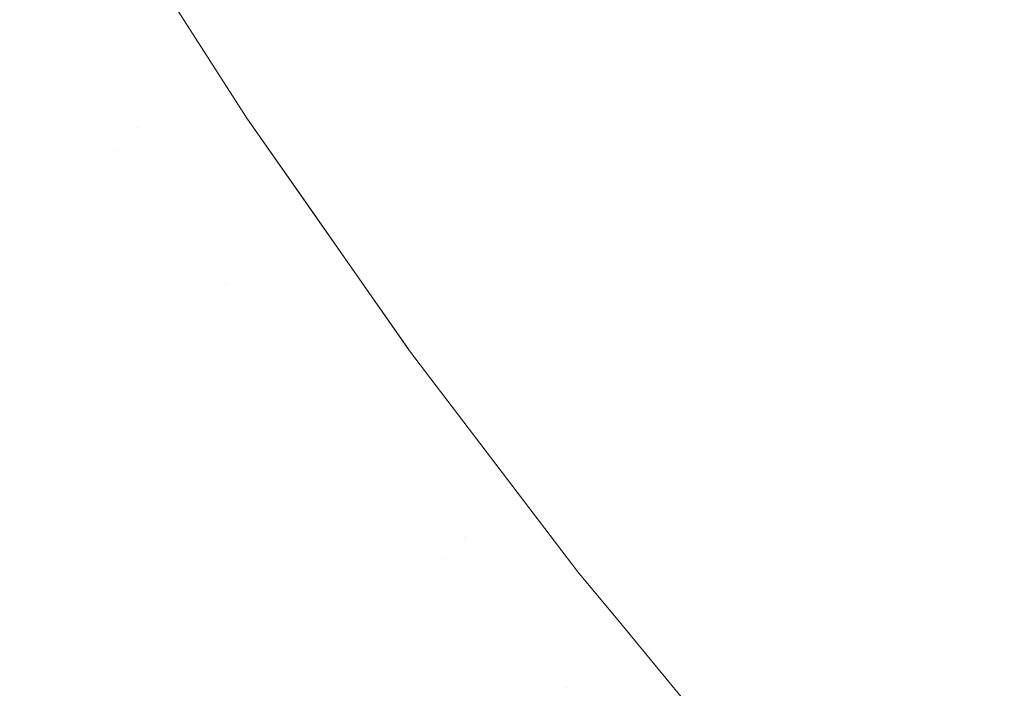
# Model space of a CAD drawing. Header units: centimetres. Extents: x -21.6 to 22.7, y 4.2 to 6.
# Tile 96 of 256: x -6.6785 to -6.6513, y 4.5589 to 4.5774. Entities that reach past the tile are written whole.
import ezdxf

# ---------------------------------------------------------------- set-up
doc = ezdxf.new("R2010")
doc.units = ezdxf.units.CM
doc.header["$LTSCALE"] = 2.54
doc.layers.add('Lucido design-1', color=7, linetype='Continuous')

# ---------------------------------------------------------------- blocks, each defined once
blk = doc.blocks.new('Gruppo-3-1')
at = {"color": 7, "linetype": 'Continuous', "lineweight": 9}
blk.add_3dface([(-21.503423, 5.900212, -2276.22217), (-21.503423, 4.300212, -2276.22217), (22.630348, 4.300212, -2276.22217), (22.630348, 5.900212, -2276.22217)], dxfattribs=at)
for points, invisible_edges in [([(-6.66806, 4.581164, -2276.683058), (-6.667403, 4.581788, -2276.680769), (-6.664857, 4.57801, -2276.680769), (-6.6655, 4.577366, -2276.683058)], 15), ([(-6.658477, 4.578193, -2276.669608), (-6.659297, 4.577327, -2276.671794), (-6.66189, 4.58098, -2276.671794), (-6.661052, 4.581819, -2276.669608)], 15), ([(-6.672205, 4.574643, -2276.92217), (-6.675783, 4.580227, -2276.92217), (-6.676666, 4.581605, -2276.72217), (-6.673229, 4.576242, -2276.72217)], 10), ([(-6.673239, 4.576241, -2276.71995), (-6.673229, 4.576242, -2276.72217), (-6.676666, 4.581605, -2276.72217), (-6.675789, 4.580227, -2276.71995)], 13), ([(-6.671867, 4.577545, -2276.701649), (-6.672166, 4.57726, -2276.703974), (-6.674696, 4.581214, -2276.703974), (-6.674391, 4.581489, -2276.701649)], 15), ([(-6.674962, 4.580973, -2276.706291), (-6.674696, 4.581214, -2276.703974), (-6.672166, 4.57726, -2276.703974), (-6.672428, 4.577012, -2276.706291)], 15), ([(-6.6655, 4.577366, -2276.683058), (-6.666103, 4.576761, -2276.68536), (-6.668676, 4.580578, -2276.68536), (-6.66806, 4.581164, -2276.683058)], 15), ([(-6.672428, 4.577012, -2276.706291), (-6.672652, 4.576799, -2276.7086), (-6.675191, 4.580767, -2276.7086), (-6.674962, 4.580973, -2276.706291)], 15), ([(-6.662691, 4.580179, -2276.674006), (-6.66189, 4.58098, -2276.671794), (-6.659297, 4.577327, -2276.671794), (-6.66008, 4.576502, -2276.674006)], 15), ([(-6.655795, 4.581022, -2276.663225), (-6.653174, 4.577518, -2276.663225), (-6.654082, 4.576508, -2276.665321), (-6.656725, 4.580041, -2276.665321)], 15), ([(-6.672839, 4.57662, -2276.710899), (-6.672991, 4.576476, -2276.713185), (-6.675537, 4.580455, -2276.713185), (-6.675382, 4.580594, -2276.710899)], 15), ([(-6.675382, 4.580594, -2276.710899), (-6.675191, 4.580767, -2276.7086), (-6.672652, 4.576799, -2276.7086), (-6.672839, 4.57662, -2276.710899)], 15), ([(-6.669252, 4.580031, -2276.687674), (-6.668676, 4.580578, -2276.68536), (-6.666103, 4.576761, -2276.68536), (-6.666667, 4.576196, -2276.687674)], 15), ([(-6.673108, 4.576365, -2276.715456), (-6.67319, 4.576287, -2276.717712), (-6.67574, 4.580272, -2276.717712), (-6.675656, 4.580347, -2276.715456)], 15), ([(-6.675656, 4.580347, -2276.715456), (-6.675537, 4.580455, -2276.713185), (-6.672991, 4.576476, -2276.713185), (-6.673108, 4.576365, -2276.715456)], 15), ([(-6.67357, 4.575926, -2276.931982), (-6.676127, 4.579922, -2276.931982), (-6.675944, 4.580087, -2276.928615), (-6.67339, 4.576097, -2276.928615)], 15), ([(-6.67339, 4.576097, -2276.928615), (-6.675944, 4.580087, -2276.928615), (-6.675839, 4.580182, -2276.925344), (-6.673288, 4.576194, -2276.925344)], 15), ([(-6.673288, 4.576194, -2276.925344), (-6.675839, 4.580182, -2276.925344), (-6.675783, 4.580227, -2276.92217), (-6.672205, 4.574643, -2276.92217)], 11), ([(-6.675789, 4.580227, -2276.71995), (-6.67574, 4.580272, -2276.717712), (-6.67319, 4.576287, -2276.717712), (-6.673239, 4.576241, -2276.71995)], 15), ([(-6.666667, 4.576196, -2276.687674), (-6.667192, 4.575671, -2276.689995), (-6.669787, 4.579522, -2276.689995), (-6.669252, 4.580031, -2276.687674)], 15), ([(-6.66008, 4.576502, -2276.674006), (-6.660824, 4.575716, -2276.676241), (-6.663452, 4.579416, -2276.676241), (-6.662691, 4.580179, -2276.674006)], 15), ([(-6.656725, 4.580041, -2276.665321), (-6.654082, 4.576508, -2276.665321), (-6.654955, 4.575537, -2276.667449), (-6.657619, 4.579098, -2276.667449)], 15), ([(-6.673832, 4.575677, -2276.935444), (-6.676394, 4.579681, -2276.935444), (-6.676127, 4.579922, -2276.931982), (-6.67357, 4.575926, -2276.931982)], 15), ([(-6.674185, 4.575341, -2276.938998), (-6.676754, 4.579356, -2276.938998), (-6.676394, 4.579681, -2276.935444), (-6.673832, 4.575677, -2276.935444)], 15), ([(-6.670282, 4.579051, -2276.692323), (-6.669787, 4.579522, -2276.689995), (-6.667192, 4.575671, -2276.689995), (-6.667677, 4.575186, -2276.692323)], 15), ([(-6.649526, 4.575137, -2276.661164), (-6.65223, 4.578567, -2276.661164), (-6.651254, 4.579653, -2276.65914), (-6.648573, 4.576254, -2276.65914)], 15), ([(-6.674636, 4.574913, -2276.942641), (-6.677214, 4.578941, -2276.942641), (-6.676754, 4.579356, -2276.938998), (-6.674185, 4.575341, -2276.938998)], 15), ([(-6.664174, 4.578693, -2276.678496), (-6.663452, 4.579416, -2276.676241), (-6.660824, 4.575716, -2276.676241), (-6.661531, 4.574971, -2276.678496)], 15), ([(-6.675193, 4.574383, -2276.946366), (-6.677781, 4.578429, -2276.946366), (-6.677214, 4.578941, -2276.942641), (-6.674636, 4.574913, -2276.942641)], 15), ([(-6.667677, 4.575186, -2276.692323), (-6.668123, 4.574739, -2276.694654), (-6.670737, 4.578618, -2276.694654), (-6.670282, 4.579051, -2276.692323)], 15), ([(-6.658477, 4.578193, -2276.669608), (-6.657619, 4.579098, -2276.667449), (-6.654955, 4.575537, -2276.667449), (-6.655793, 4.574606, -2276.669608)], 15), ([(-6.661531, 4.574971, -2276.678496), (-6.662199, 4.574266, -2276.680769), (-6.664857, 4.57801, -2276.680769), (-6.664174, 4.578693, -2276.678496)], 15), ([(-6.675864, 4.573746, -2276.95017), (-6.678465, 4.577812, -2276.95017), (-6.677781, 4.578429, -2276.946366), (-6.675193, 4.574383, -2276.946366)], 15), ([(-6.671153, 4.578223, -2276.696987), (-6.670737, 4.578618, -2276.694654), (-6.668123, 4.574739, -2276.694654), (-6.66853, 4.574331, -2276.696987)], 15), ([(-6.650445, 4.574059, -2276.663225), (-6.653174, 4.577518, -2276.663225), (-6.65223, 4.578567, -2276.661164), (-6.649526, 4.575137, -2276.661164)], 15), ([(-6.66853, 4.574331, -2276.696987), (-6.668898, 4.573962, -2276.699319), (-6.671529, 4.577866, -2276.699319), (-6.671153, 4.578223, -2276.696987)], 15), ([(-6.655793, 4.574606, -2276.669608), (-6.656594, 4.573715, -2276.671794), (-6.659297, 4.577327, -2276.671794), (-6.658477, 4.578193, -2276.669608)], 15), ([(-6.671867, 4.577545, -2276.701649), (-6.671529, 4.577866, -2276.699319), (-6.668898, 4.573962, -2276.699319), (-6.669229, 4.573631, -2276.701649)], 15), ([(-6.6655, 4.577366, -2276.683058), (-6.664857, 4.57801, -2276.680769), (-6.662199, 4.574266, -2276.680769), (-6.662828, 4.573603, -2276.683058)], 15), ([(-6.678853, 4.577462, -2276.952099), (-6.678465, 4.577812, -2276.95017), (-6.675864, 4.573746, -2276.95017), (-6.676244, 4.573384, -2276.952099)], 15), ([(-6.676244, 4.573384, -2276.952099), (-6.676656, 4.572992, -2276.954044), (-6.679274, 4.577083, -2276.954044), (-6.678853, 4.577462, -2276.952099)], 15), ([(-6.669229, 4.573631, -2276.701649), (-6.669522, 4.573338, -2276.703974), (-6.672166, 4.57726, -2276.703974), (-6.671867, 4.577545, -2276.701649)], 15), ([(-6.662828, 4.573603, -2276.683058), (-6.663418, 4.57298, -2276.68536), (-6.666103, 4.576761, -2276.68536), (-6.6655, 4.577366, -2276.683058)], 15), ([(-6.66008, 4.576502, -2276.674006), (-6.659297, 4.577327, -2276.671794), (-6.656594, 4.573715, -2276.671794), (-6.657359, 4.572865, -2276.674006)], 15), ([(-6.654082, 4.576508, -2276.665321), (-6.653174, 4.577518, -2276.663225), (-6.650445, 4.574059, -2276.663225), (-6.651331, 4.57302, -2276.665321)], 15), ([(-6.679727, 4.576673, -2276.956004), (-6.679274, 4.577083, -2276.954044), (-6.676656, 4.572992, -2276.954044), (-6.677101, 4.572569, -2276.956004)], 15), ([(-6.672428, 4.577012, -2276.706291), (-6.672166, 4.57726, -2276.703974), (-6.669522, 4.573338, -2276.703974), (-6.669778, 4.573081, -2276.706291)], 15), ([(-6.672839, 4.57662, -2276.710899), (-6.672652, 4.576799, -2276.7086), (-6.669998, 4.572861, -2276.7086), (-6.670181, 4.572677, -2276.710899)], 15), ([(-6.669778, 4.573081, -2276.706291), (-6.669998, 4.572861, -2276.7086), (-6.672652, 4.576799, -2276.7086), (-6.672428, 4.577012, -2276.706291)], 15), ([(-6.666667, 4.576196, -2276.687674), (-6.666103, 4.576761, -2276.68536), (-6.663418, 4.57298, -2276.68536), (-6.66397, 4.572398, -2276.687674)], 15), ([(-6.677101, 4.572569, -2276.956004), (-6.67758, 4.572114, -2276.957979), (-6.680215, 4.576233, -2276.957979), (-6.679727, 4.576673, -2276.956004)], 15), ([(-6.670181, 4.572677, -2276.710899), (-6.67033, 4.572528, -2276.713185), (-6.672991, 4.576476, -2276.713185), (-6.672839, 4.57662, -2276.710899)], 15), ([(-6.657359, 4.572865, -2276.674006), (-6.658086, 4.572056, -2276.676241), (-6.660824, 4.575716, -2276.676241), (-6.66008, 4.576502, -2276.674006)], 15), ([(-6.651331, 4.57302, -2276.665321), (-6.652183, 4.572022, -2276.667449), (-6.654955, 4.575537, -2276.667449), (-6.654082, 4.576508, -2276.665321)], 15), ([(-6.680738, 4.575761, -2276.959966), (-6.680215, 4.576233, -2276.957979), (-6.67758, 4.572114, -2276.957979), (-6.678093, 4.571627, -2276.959966)], 15), ([(-6.673239, 4.576241, -2276.71995), (-6.67319, 4.576287, -2276.717712), (-6.670525, 4.572333, -2276.717712), (-6.670573, 4.572285, -2276.71995)], 15), ([(-6.672205, 4.574643, -2276.72217), (-6.673229, 4.576242, -2276.72217), (-6.673239, 4.576241, -2276.71995)], 10), ([(-6.673239, 4.576241, -2276.71995), (-6.670573, 4.572285, -2276.71995), (-6.672205, 4.574643, -2276.72217)], 11), ([(-6.673229, 4.576242, -2276.72217), (-6.672205, 4.574643, -2276.72217), (-6.672205, 4.574643, -2276.92217)], 10), ([(-6.670444, 4.572414, -2276.715456), (-6.670525, 4.572333, -2276.717712), (-6.67319, 4.576287, -2276.717712), (-6.673108, 4.576365, -2276.715456)], 15), ([(-6.673108, 4.576365, -2276.715456), (-6.672991, 4.576476, -2276.713185), (-6.67033, 4.572528, -2276.713185), (-6.670444, 4.572414, -2276.715456)], 15), ([(-6.67339, 4.576097, -2276.928615), (-6.670721, 4.572137, -2276.928615), (-6.670897, 4.571961, -2276.931982), (-6.67357, 4.575926, -2276.931982)], 15), ([(-6.673288, 4.576194, -2276.925344), (-6.670621, 4.572237, -2276.925344), (-6.670721, 4.572137, -2276.928615), (-6.67339, 4.576097, -2276.928615)], 15), ([(-6.670621, 4.572237, -2276.925344), (-6.673288, 4.576194, -2276.925344), (-6.672205, 4.574643, -2276.92217)], 11), ([(-6.66397, 4.572398, -2276.687674), (-6.664483, 4.571856, -2276.689995), (-6.667192, 4.575671, -2276.689995), (-6.666667, 4.576196, -2276.687674)], 15), ([(-6.678093, 4.571627, -2276.959966), (-6.678641, 4.571105, -2276.961965), (-6.681297, 4.575256, -2276.961965), (-6.680738, 4.575761, -2276.959966)], 15), ([(-6.673832, 4.575677, -2276.935444), (-6.671154, 4.571704, -2276.935444), (-6.6715, 4.571357, -2276.938998), (-6.674185, 4.575341, -2276.938998)], 15), ([(-6.67357, 4.575926, -2276.931982), (-6.670897, 4.571961, -2276.931982), (-6.671154, 4.571704, -2276.935444), (-6.673832, 4.575677, -2276.935444)], 15), ([(-6.667677, 4.575186, -2276.692323), (-6.667192, 4.575671, -2276.689995), (-6.664483, 4.571856, -2276.689995), (-6.664957, 4.571356, -2276.692323)], 15), ([(-6.661531, 4.574971, -2276.678496), (-6.660824, 4.575716, -2276.676241), (-6.658086, 4.572056, -2276.676241), (-6.658776, 4.571289, -2276.678496)], 15), ([(-6.655793, 4.574606, -2276.669608), (-6.654955, 4.575537, -2276.667449), (-6.652183, 4.572022, -2276.667449), (-6.653, 4.571065, -2276.669608)], 15), ([(-6.674185, 4.575341, -2276.938998), (-6.6715, 4.571357, -2276.938998), (-6.671941, 4.570915, -2276.942641), (-6.674636, 4.574913, -2276.942641)], 15), ([(-6.664957, 4.571356, -2276.692323), (-6.665393, 4.570896, -2276.694654), (-6.668123, 4.574739, -2276.694654), (-6.667677, 4.575186, -2276.692323)], 15), ([(-6.674636, 4.574913, -2276.942641), (-6.671941, 4.570915, -2276.942641), (-6.672487, 4.570369, -2276.946366), (-6.675193, 4.574383, -2276.946366)], 15), ([(-6.658776, 4.571289, -2276.678496), (-6.659428, 4.570564, -2276.680769), (-6.662199, 4.574266, -2276.680769), (-6.661531, 4.574971, -2276.678496)], 15), ([(-6.672205, 4.574643, -2276.92217), (-6.670559, 4.572291, -2276.92217), (-6.670621, 4.572237, -2276.925344)], 10), ([(-6.667705, 4.568213, -2276.92217), (-6.670559, 4.572291, -2276.92217), (-6.672205, 4.574643, -2276.72217), (-6.667803, 4.568352, -2276.72217)], 10), ([(-6.670559, 4.572291, -2276.92217), (-6.672205, 4.574643, -2276.92217), (-6.672205, 4.574643, -2276.72217)], 10), ([(-6.667803, 4.568352, -2276.72217), (-6.672205, 4.574643, -2276.72217), (-6.670573, 4.572285, -2276.71995)], 10), ([(-6.66853, 4.574331, -2276.696987), (-6.668123, 4.574739, -2276.694654), (-6.665393, 4.570896, -2276.694654), (-6.665792, 4.570475, -2276.696987)], 15), ([(-6.653, 4.571065, -2276.669608), (-6.653782, 4.570149, -2276.671794), (-6.656594, 4.573715, -2276.671794), (-6.655793, 4.574606, -2276.669608)], 15), ([(-6.672801, 4.570054, -2276.948259), (-6.675864, 4.573746, -2276.95017), (-6.675193, 4.574383, -2276.946366)], 11), ([(-6.675193, 4.574383, -2276.946366), (-6.672487, 4.570369, -2276.946366), (-6.672801, 4.570054, -2276.948259)], 11), ([(-6.665792, 4.570475, -2276.696987), (-6.666152, 4.570095, -2276.699319), (-6.668898, 4.573962, -2276.699319), (-6.66853, 4.574331, -2276.696987)], 15), ([(-6.662828, 4.573603, -2276.683058), (-6.662199, 4.574266, -2276.680769), (-6.659428, 4.570564, -2276.680769), (-6.660043, 4.569881, -2276.683058)], 15), ([(-6.651331, 4.57302, -2276.665321), (-6.650445, 4.574059, -2276.663225), (-6.64761, 4.57065, -2276.663225), (-6.648473, 4.569583, -2276.665321)], 15), ([(-6.669229, 4.573631, -2276.701649), (-6.668898, 4.573962, -2276.699319), (-6.666152, 4.570095, -2276.699319), (-6.666476, 4.569754, -2276.701649)], 15), ([(-6.676244, 4.573384, -2276.952099), (-6.675864, 4.573746, -2276.95017), (-6.673144, 4.569711, -2276.95017), (-6.673517, 4.569337, -2276.952099)], 15), ([(-6.672801, 4.570054, -2276.948259), (-6.673144, 4.569711, -2276.95017), (-6.675864, 4.573746, -2276.95017)], 11), ([(-6.666476, 4.569754, -2276.701649), (-6.666762, 4.569451, -2276.703974), (-6.669522, 4.573338, -2276.703974), (-6.669229, 4.573631, -2276.701649)], 15), ([(-6.660043, 4.569881, -2276.683058), (-6.66062, 4.569239, -2276.68536), (-6.663418, 4.57298, -2276.68536), (-6.662828, 4.573603, -2276.683058)], 15), ([(-6.657359, 4.572865, -2276.674006), (-6.656594, 4.573715, -2276.671794), (-6.653782, 4.570149, -2276.671794), (-6.654527, 4.569275, -2276.674006)], 15), ([(-6.673517, 4.569337, -2276.952099), (-6.673921, 4.568933, -2276.954044), (-6.676656, 4.572992, -2276.954044), (-6.676244, 4.573384, -2276.952099)], 15), ([(-6.669778, 4.573081, -2276.706291), (-6.669522, 4.573338, -2276.703974), (-6.666762, 4.569451, -2276.703974), (-6.667013, 4.569187, -2276.706291)], 15), ([(-6.677101, 4.572569, -2276.956004), (-6.676656, 4.572992, -2276.954044), (-6.673921, 4.568933, -2276.954044), (-6.674356, 4.568497, -2276.956004)], 15), ([(-6.667013, 4.569187, -2276.706291), (-6.667228, 4.56896, -2276.7086), (-6.669998, 4.572861, -2276.7086), (-6.669778, 4.573081, -2276.706291)], 15), ([(-6.66397, 4.572398, -2276.687674), (-6.663418, 4.57298, -2276.68536), (-6.66062, 4.569239, -2276.68536), (-6.661158, 4.56864, -2276.687674)], 15), ([(-6.648473, 4.569583, -2276.665321), (-6.649302, 4.568558, -2276.667449), (-6.652183, 4.572022, -2276.667449), (-6.651331, 4.57302, -2276.665321)], 15), ([(-6.667407, 4.568771, -2276.710899), (-6.667553, 4.568617, -2276.713185), (-6.67033, 4.572528, -2276.713185), (-6.670181, 4.572677, -2276.710899)], 15), ([(-6.670181, 4.572677, -2276.710899), (-6.669998, 4.572861, -2276.7086), (-6.667228, 4.56896, -2276.7086), (-6.667407, 4.568771, -2276.710899)], 15), ([(-6.654527, 4.569275, -2276.674006), (-6.655237, 4.568443, -2276.676241), (-6.658086, 4.572056, -2276.676241), (-6.657359, 4.572865, -2276.674006)], 15), ([(-6.674356, 4.568497, -2276.956004), (-6.674825, 4.568028, -2276.957979), (-6.67758, 4.572114, -2276.957979), (-6.677101, 4.572569, -2276.956004)], 15), ([(-6.667665, 4.568499, -2276.715456), (-6.667744, 4.568416, -2276.717712), (-6.670525, 4.572333, -2276.717712), (-6.670444, 4.572414, -2276.715456)], 15), ([(-6.670444, 4.572414, -2276.715456), (-6.67033, 4.572528, -2276.713185), (-6.667553, 4.568617, -2276.713185), (-6.667665, 4.568499, -2276.715456)], 15), ([(-6.668107, 4.568032, -2276.931982), (-6.670897, 4.571961, -2276.931982), (-6.670721, 4.572137, -2276.928615), (-6.667936, 4.568213, -2276.928615)], 15), ([(-6.667936, 4.568213, -2276.928615), (-6.670721, 4.572137, -2276.928615), (-6.670621, 4.572237, -2276.925344), (-6.667837, 4.568317, -2276.925344)], 15), ([(-6.667837, 4.568317, -2276.925344), (-6.670621, 4.572237, -2276.925344), (-6.670559, 4.572291, -2276.92217)], 11), ([(-6.670573, 4.572285, -2276.71995), (-6.670525, 4.572333, -2276.717712), (-6.667744, 4.568416, -2276.717712), (-6.66779, 4.568367, -2276.71995)], 15), ([(-6.670573, 4.572285, -2276.71995), (-6.66779, 4.568367, -2276.71995), (-6.667803, 4.568352, -2276.72217)], 11), ([(-6.670559, 4.572291, -2276.92217), (-6.667705, 4.568213, -2276.92217), (-6.667837, 4.568317, -2276.925344)], 10), ([(-6.661158, 4.56864, -2276.687674), (-6.66166, 4.568083, -2276.689995), (-6.664483, 4.571856, -2276.689995), (-6.66397, 4.572398, -2276.687674)], 15), ([(-6.678093, 4.571627, -2276.959966), (-6.67758, 4.572114, -2276.957979), (-6.674825, 4.568028, -2276.957979), (-6.675327, 4.567524, -2276.959966)], 15), ([(-6.668359, 4.567767, -2276.935444), (-6.671154, 4.571704, -2276.935444), (-6.670897, 4.571961, -2276.931982), (-6.668107, 4.568032, -2276.931982)], 15), ([(-6.664957, 4.571356, -2276.692323), (-6.664483, 4.571856, -2276.689995), (-6.66166, 4.568083, -2276.689995), (-6.662123, 4.567568, -2276.692323)], 15), ([(-6.658776, 4.571289, -2276.678496), (-6.658086, 4.572056, -2276.676241), (-6.655237, 4.568443, -2276.676241), (-6.655909, 4.567654, -2276.678496)], 15), ([(-6.653, 4.571065, -2276.669608), (-6.652183, 4.572022, -2276.667449), (-6.649302, 4.568558, -2276.667449), (-6.650098, 4.567575, -2276.669608)], 15), ([(-6.675327, 4.567524, -2276.959966), (-6.675865, 4.566986, -2276.961965), (-6.678641, 4.571105, -2276.961965), (-6.678093, 4.571627, -2276.959966)], 15), ([(-6.668697, 4.56741, -2276.938998), (-6.6715, 4.571357, -2276.938998), (-6.671154, 4.571704, -2276.935444), (-6.668359, 4.567767, -2276.935444)], 15), ([(-6.669129, 4.566954, -2276.942641), (-6.671941, 4.570915, -2276.942641), (-6.6715, 4.571357, -2276.938998), (-6.668697, 4.56741, -2276.938998)], 15), ([(-6.662123, 4.567568, -2276.692323), (-6.662549, 4.567094, -2276.694654), (-6.665393, 4.570896, -2276.694654), (-6.664957, 4.571356, -2276.692323)], 15), ([(-6.679227, 4.570549, -2276.963974), (-6.678641, 4.571105, -2276.961965), (-6.675865, 4.566986, -2276.961965), (-6.676438, 4.566412, -2276.963974)], 15), ([(-6.655909, 4.567654, -2276.678496), (-6.656546, 4.566909, -2276.680769), (-6.659428, 4.570564, -2276.680769), (-6.658776, 4.571289, -2276.678496)], 15), ([(-6.650098, 4.567575, -2276.669608), (-6.650859, 4.566634, -2276.671794), (-6.653782, 4.570149, -2276.671794), (-6.653, 4.571065, -2276.669608)], 15), ([(-6.669663, 4.566391, -2276.946366), (-6.672487, 4.570369, -2276.946366), (-6.671941, 4.570915, -2276.942641), (-6.669129, 4.566954, -2276.942641)], 15), ([(-6.665792, 4.570475, -2276.696987), (-6.665393, 4.570896, -2276.694654), (-6.662549, 4.567094, -2276.694654), (-6.662938, 4.566662, -2276.696987)], 15), ([(-6.676438, 4.566412, -2276.963974), (-6.677049, 4.565801, -2276.96599), (-6.67985, 4.569956, -2276.96599), (-6.679227, 4.570549, -2276.963974)], 15), ([(-6.660043, 4.569881, -2276.683058), (-6.659428, 4.570564, -2276.680769), (-6.656546, 4.566909, -2276.680769), (-6.657145, 4.566206, -2276.683058)], 15), ([(-6.672801, 4.570054, -2276.948259), (-6.672487, 4.570369, -2276.946366), (-6.669663, 4.566391, -2276.946366), (-6.66997, 4.566067, -2276.948259)], 15), ([(-6.662938, 4.566662, -2276.696987), (-6.66329, 4.56627, -2276.699319), (-6.666152, 4.570095, -2276.699319), (-6.665792, 4.570475, -2276.696987)], 15), ([(-6.680511, 4.569327, -2276.968013), (-6.67985, 4.569956, -2276.96599), (-6.677049, 4.565801, -2276.96599), (-6.677697, 4.565152, -2276.968013)], 15), ([(-6.66997, 4.566067, -2276.948259), (-6.670305, 4.565713, -2276.95017), (-6.673144, 4.569711, -2276.95017), (-6.672801, 4.570054, -2276.948259)], 15), ([(-6.666476, 4.569754, -2276.701649), (-6.666152, 4.570095, -2276.699319), (-6.66329, 4.56627, -2276.699319), (-6.663606, 4.565919, -2276.701649)], 15), ([(-6.654527, 4.569275, -2276.674006), (-6.653782, 4.570149, -2276.671794), (-6.650859, 4.566634, -2276.671794), (-6.651585, 4.565736, -2276.674006)], 15), ([(-6.673517, 4.569337, -2276.952099), (-6.673144, 4.569711, -2276.95017), (-6.670305, 4.565713, -2276.95017), (-6.67067, 4.565329, -2276.952099)], 15), ([(-6.663606, 4.565919, -2276.701649), (-6.663886, 4.565607, -2276.703974), (-6.666762, 4.569451, -2276.703974), (-6.666476, 4.569754, -2276.701649)], 15), ([(-6.657145, 4.566206, -2276.683058), (-6.657707, 4.565547, -2276.68536), (-6.66062, 4.569239, -2276.68536), (-6.660043, 4.569881, -2276.683058)], 15), ([(-6.667013, 4.569187, -2276.706291), (-6.666762, 4.569451, -2276.703974), (-6.663886, 4.565607, -2276.703974), (-6.664131, 4.565335, -2276.706291)], 15), ([(-6.677697, 4.565152, -2276.968013), (-6.678384, 4.564464, -2276.97004), (-6.681213, 4.568661, -2276.97004), (-6.680511, 4.569327, -2276.968013)], 15), ([(-6.67067, 4.565329, -2276.952099), (-6.671065, 4.564912, -2276.954044), (-6.673921, 4.568933, -2276.954044), (-6.673517, 4.569337, -2276.952099)], 15), ([(-6.664131, 4.565335, -2276.706291), (-6.664341, 4.565102, -2276.7086), (-6.667228, 4.56896, -2276.7086), (-6.667013, 4.569187, -2276.706291)], 15), ([(-6.661158, 4.56864, -2276.687674), (-6.66062, 4.569239, -2276.68536), (-6.657707, 4.565547, -2276.68536), (-6.658233, 4.564931, -2276.687674)], 15), ([(-6.651585, 4.565736, -2276.674006), (-6.652275, 4.564882, -2276.676241), (-6.655237, 4.568443, -2276.676241), (-6.654527, 4.569275, -2276.674006)], 15), ([(-6.674356, 4.568497, -2276.956004), (-6.673921, 4.568933, -2276.954044), (-6.671065, 4.564912, -2276.954044), (-6.671491, 4.564462, -2276.956004)], 15), ([(-6.667407, 4.568771, -2276.710899), (-6.667228, 4.56896, -2276.7086), (-6.664341, 4.565102, -2276.7086), (-6.664516, 4.564907, -2276.710899)], 15), ([(-6.681213, 4.568661, -2276.97004), (-6.678384, 4.564464, -2276.97004), (-6.67911, 4.563736, -2276.972069), (-6.681954, 4.567956, -2276.972069)], 15), ([(-6.667665, 4.568499, -2276.715456), (-6.667553, 4.568617, -2276.713185), (-6.664659, 4.564749, -2276.713185), (-6.664768, 4.564627, -2276.715456)], 15), ([(-6.664516, 4.564907, -2276.710899), (-6.664659, 4.564749, -2276.713185), (-6.667553, 4.568617, -2276.713185), (-6.667407, 4.568771, -2276.710899)], 15), ([(-6.658233, 4.564931, -2276.687674), (-6.658722, 4.564358, -2276.689995), (-6.66166, 4.568083, -2276.689995), (-6.661158, 4.56864, -2276.687674)], 15), ([(-6.671491, 4.564462, -2276.956004), (-6.67195, 4.563978, -2276.957979), (-6.674825, 4.568028, -2276.957979), (-6.674356, 4.568497, -2276.956004)], 15), ([(-6.667837, 4.568317, -2276.925344), (-6.664936, 4.56444, -2276.925344), (-6.665032, 4.564333, -2276.928615), (-6.667936, 4.568213, -2276.928615)], 15), ([(-6.664936, 4.56444, -2276.925344), (-6.667837, 4.568317, -2276.925344), (-6.667705, 4.568213, -2276.92217)], 11), ([(-6.667705, 4.568213, -2276.72217), (-6.667803, 4.568352, -2276.72217), (-6.66779, 4.568367, -2276.71995)], 10), ([(-6.667803, 4.568352, -2276.72217), (-6.667705, 4.568213, -2276.72217), (-6.667705, 4.568213, -2276.92217)], 10), ([(-6.66779, 4.568367, -2276.71995), (-6.667744, 4.568416, -2276.717712), (-6.664845, 4.564542, -2276.717712), (-6.66489, 4.564491, -2276.71995)], 15), ([(-6.667705, 4.568213, -2276.72217), (-6.66779, 4.568367, -2276.71995), (-6.66489, 4.564491, -2276.71995)], 11), ([(-6.664768, 4.564627, -2276.715456), (-6.664845, 4.564542, -2276.717712), (-6.667744, 4.568416, -2276.717712), (-6.667665, 4.568499, -2276.715456)], 15), ([(-6.655909, 4.567654, -2276.678496), (-6.655237, 4.568443, -2276.676241), (-6.652275, 4.564882, -2276.676241), (-6.65293, 4.564072, -2276.678496)], 15), ([(-6.667936, 4.568213, -2276.928615), (-6.665032, 4.564333, -2276.928615), (-6.6652, 4.564147, -2276.931982), (-6.668107, 4.568032, -2276.931982)], 15), ([(-6.667705, 4.568213, -2276.92217), (-6.664876, 4.564497, -2276.92217), (-6.664936, 4.56444, -2276.925344)], 10), ([(-6.664876, 4.564497, -2276.92217), (-6.667705, 4.568213, -2276.92217), (-6.667705, 4.568213, -2276.72217), (-6.66305, 4.562098, -2276.72217)], 10), ([(-6.66489, 4.564491, -2276.71995), (-6.66305, 4.562098, -2276.72217), (-6.667705, 4.568213, -2276.72217)], 9), ([(-6.662123, 4.567568, -2276.692323), (-6.66166, 4.568083, -2276.689995), (-6.658722, 4.564358, -2276.689995), (-6.659174, 4.563828, -2276.692323)], 15), ([(-6.675327, 4.567524, -2276.959966), (-6.674825, 4.568028, -2276.957979), (-6.67195, 4.563978, -2276.957979), (-6.672441, 4.56346, -2276.959966)], 15), ([(-6.668107, 4.568032, -2276.931982), (-6.6652, 4.564147, -2276.931982), (-6.665446, 4.563874, -2276.935444), (-6.668359, 4.567767, -2276.935444)], 15), ([(-6.672441, 4.56346, -2276.959966), (-6.672967, 4.562905, -2276.961965), (-6.675865, 4.566986, -2276.961965), (-6.675327, 4.567524, -2276.959966)], 15), ([(-6.668359, 4.567767, -2276.935444), (-6.665446, 4.563874, -2276.935444), (-6.665776, 4.563506, -2276.938998), (-6.668697, 4.56741, -2276.938998)], 15), ([(-6.659174, 4.563828, -2276.692323), (-6.659589, 4.563341, -2276.694654), (-6.662549, 4.567094, -2276.694654), (-6.662123, 4.567568, -2276.692323)], 15), ([(-6.65293, 4.564072, -2276.678496), (-6.65355, 4.563306, -2276.680769), (-6.656546, 4.566909, -2276.680769), (-6.655909, 4.567654, -2276.678496)], 15), ([(-6.668697, 4.56741, -2276.938998), (-6.665776, 4.563506, -2276.938998), (-6.666198, 4.563037, -2276.942641), (-6.669129, 4.566954, -2276.942641)], 15), ([(-6.676438, 4.566412, -2276.963974), (-6.675865, 4.566986, -2276.961965), (-6.672967, 4.562905, -2276.961965), (-6.673528, 4.562313, -2276.963974)], 15), ([(-6.662938, 4.566662, -2276.696987), (-6.662549, 4.567094, -2276.694654), (-6.659589, 4.563341, -2276.694654), (-6.659969, 4.562896, -2276.696987)], 15), ([(-6.669129, 4.566954, -2276.942641), (-6.666198, 4.563037, -2276.942641), (-6.666719, 4.562458, -2276.946366), (-6.669663, 4.566391, -2276.946366)], 15), ([(-6.657145, 4.566206, -2276.683058), (-6.656546, 4.566909, -2276.680769), (-6.65355, 4.563306, -2276.680769), (-6.654133, 4.562585, -2276.683058)], 15), ([(-6.673528, 4.562313, -2276.963974), (-6.674125, 4.561683, -2276.96599), (-6.677049, 4.565801, -2276.96599), (-6.676438, 4.566412, -2276.963974)], 15), ([(-6.659969, 4.562896, -2276.696987), (-6.660312, 4.562493, -2276.699319), (-6.66329, 4.56627, -2276.699319), (-6.662938, 4.566662, -2276.696987)], 15), ([(-6.651585, 4.565736, -2276.674006), (-6.650859, 4.566634, -2276.671794), (-6.647826, 4.563177, -2276.671794), (-6.648531, 4.562257, -2276.674006)], 15), ([(-6.66997, 4.566067, -2276.948259), (-6.669663, 4.566391, -2276.946366), (-6.666719, 4.562458, -2276.946366), (-6.667019, 4.562124, -2276.948259)], 15), ([(-6.663606, 4.565919, -2276.701649), (-6.66329, 4.56627, -2276.699319), (-6.660312, 4.562493, -2276.699319), (-6.66062, 4.562132, -2276.701649)], 15), ([(-6.654133, 4.562585, -2276.683058), (-6.654681, 4.561908, -2276.68536), (-6.657707, 4.565547, -2276.68536), (-6.657145, 4.566206, -2276.683058)], 15), ([(-6.667019, 4.562124, -2276.948259), (-6.667347, 4.56176, -2276.95017), (-6.670305, 4.565713, -2276.95017), (-6.66997, 4.566067, -2276.948259)], 15), ([(-6.66062, 4.562132, -2276.701649), (-6.660893, 4.561812, -2276.703974), (-6.663886, 4.565607, -2276.703974), (-6.663606, 4.565919, -2276.701649)], 15), ([(-6.677697, 4.565152, -2276.968013), (-6.677049, 4.565801, -2276.96599), (-6.674125, 4.561683, -2276.96599), (-6.674759, 4.561014, -2276.968013)], 15), ([(-6.67067, 4.565329, -2276.952099), (-6.670305, 4.565713, -2276.95017), (-6.667347, 4.56176, -2276.95017), (-6.667703, 4.561363, -2276.952099)], 15), ([(-6.664131, 4.565335, -2276.706291), (-6.663886, 4.565607, -2276.703974), (-6.660893, 4.561812, -2276.703974), (-6.661132, 4.561533, -2276.706291)], 15), ([(-6.648531, 4.562257, -2276.674006), (-6.649203, 4.561381, -2276.676241), (-6.652275, 4.564882, -2276.676241), (-6.651585, 4.565736, -2276.674006)], 15), ([(-6.667703, 4.561363, -2276.952099), (-6.668089, 4.560934, -2276.954044), (-6.671065, 4.564912, -2276.954044), (-6.67067, 4.565329, -2276.952099)], 15), ([(-6.661132, 4.561533, -2276.706291), (-6.661337, 4.561293, -2276.7086), (-6.664341, 4.565102, -2276.7086), (-6.664131, 4.565335, -2276.706291)], 15), ([(-6.658233, 4.564931, -2276.687674), (-6.657707, 4.565547, -2276.68536), (-6.654681, 4.561908, -2276.68536), (-6.655193, 4.561275, -2276.687674)], 15), ([(-6.674759, 4.561014, -2276.968013), (-6.675431, 4.560306, -2276.97004), (-6.678384, 4.564464, -2276.97004), (-6.677697, 4.565152, -2276.968013)], 15), ([(-6.664516, 4.564907, -2276.710899), (-6.664341, 4.565102, -2276.7086), (-6.661337, 4.561293, -2276.7086), (-6.661508, 4.561092, -2276.710899)], 15), ([(-6.671491, 4.564462, -2276.956004), (-6.671065, 4.564912, -2276.954044), (-6.668089, 4.560934, -2276.954044), (-6.668505, 4.560472, -2276.956004)], 15), ([(-6.661508, 4.561092, -2276.710899), (-6.661646, 4.56093, -2276.713185), (-6.664659, 4.564749, -2276.713185), (-6.664516, 4.564907, -2276.710899)], 15), ([(-6.655193, 4.561275, -2276.687674), (-6.655669, 4.560687, -2276.689995), (-6.658722, 4.564358, -2276.689995), (-6.658233, 4.564931, -2276.687674)], 15), ([(-6.65293, 4.564072, -2276.678496), (-6.652275, 4.564882, -2276.676241), (-6.649203, 4.561381, -2276.676241), (-6.649839, 4.56055, -2276.678496)], 15), ([(-6.66489, 4.564491, -2276.71995), (-6.664845, 4.564542, -2276.717712), (-6.661828, 4.560717, -2276.717712), (-6.661873, 4.560664, -2276.71995)], 15), ([(-6.661753, 4.560805, -2276.715456), (-6.661828, 4.560717, -2276.717712), (-6.664845, 4.564542, -2276.717712), (-6.664768, 4.564627, -2276.715456)], 15), ([(-6.664768, 4.564627, -2276.715456), (-6.664659, 4.564749, -2276.713185), (-6.661646, 4.56093, -2276.713185), (-6.661753, 4.560805, -2276.715456)], 15), ([(-6.67911, 4.563736, -2276.972069), (-6.678384, 4.564464, -2276.97004), (-6.675431, 4.560306, -2276.97004), (-6.676142, 4.559556, -2276.972069)], 15), ([(-6.668505, 4.560472, -2276.956004), (-6.668953, 4.559974, -2276.957979), (-6.67195, 4.563978, -2276.957979), (-6.671491, 4.564462, -2276.956004)], 15), ([(-6.662175, 4.56031, -2276.931982), (-6.6652, 4.564147, -2276.931982), (-6.665032, 4.564333, -2276.928615), (-6.662011, 4.560502, -2276.928615)], 15), ([(-6.662011, 4.560502, -2276.928615), (-6.665032, 4.564333, -2276.928615), (-6.664936, 4.56444, -2276.925344), (-6.661917, 4.560612, -2276.925344)], 15), ([(-6.664936, 4.56444, -2276.925344), (-6.664876, 4.564497, -2276.92217), (-6.66305, 4.562098, -2276.92217)], 9), ([(-6.66305, 4.562098, -2276.92217), (-6.661917, 4.560612, -2276.925344), (-6.664936, 4.56444, -2276.925344)], 11), ([(-6.66305, 4.562098, -2276.72217), (-6.66489, 4.564491, -2276.71995), (-6.661873, 4.560664, -2276.71995)], 11), ([(-6.66305, 4.562098, -2276.72217), (-6.66305, 4.562098, -2276.92217), (-6.664876, 4.564497, -2276.92217)], 9), ([(-6.659174, 4.563828, -2276.692323), (-6.658722, 4.564358, -2276.689995), (-6.655669, 4.560687, -2276.689995), (-6.656109, 4.560143, -2276.692323)], 15), ([(-6.672441, 4.56346, -2276.959966), (-6.67195, 4.563978, -2276.957979), (-6.668953, 4.559974, -2276.957979), (-6.669433, 4.55944, -2276.959966)], 15), ([(-6.662414, 4.56003, -2276.935444), (-6.665446, 4.563874, -2276.935444), (-6.6652, 4.564147, -2276.931982), (-6.662175, 4.56031, -2276.931982)], 15), ([(-6.649839, 4.56055, -2276.678496), (-6.650441, 4.559764, -2276.680769), (-6.65355, 4.563306, -2276.680769), (-6.65293, 4.564072, -2276.678496)], 15), ([(-6.676142, 4.559556, -2276.972069), (-6.676892, 4.558764, -2276.974099), (-6.679877, 4.562968, -2276.974099), (-6.67911, 4.563736, -2276.972069)], 15), ([(-6.662736, 4.559652, -2276.938998), (-6.665776, 4.563506, -2276.938998), (-6.665446, 4.563874, -2276.935444), (-6.662414, 4.56003, -2276.935444)], 15), ([(-6.656109, 4.560143, -2276.692323), (-6.656513, 4.559642, -2276.694654), (-6.659589, 4.563341, -2276.694654), (-6.659174, 4.563828, -2276.692323)], 15), ([(-6.669433, 4.55944, -2276.959966), (-6.669947, 4.558869, -2276.961965), (-6.672967, 4.562905, -2276.961965), (-6.672441, 4.56346, -2276.959966)], 15), ([(-6.663148, 4.559169, -2276.942641), (-6.666198, 4.563037, -2276.942641), (-6.665776, 4.563506, -2276.938998), (-6.662736, 4.559652, -2276.938998)], 15), ([(-6.659969, 4.562896, -2276.696987), (-6.659589, 4.563341, -2276.694654), (-6.656513, 4.559642, -2276.694654), (-6.656883, 4.559186, -2276.696987)], 15), ([(-6.654133, 4.562585, -2276.683058), (-6.65355, 4.563306, -2276.680769), (-6.650441, 4.559764, -2276.680769), (-6.651009, 4.559024, -2276.683058)], 15), ([(-6.680685, 4.562159, -2276.976126), (-6.679877, 4.562968, -2276.974099), (-6.676892, 4.558764, -2276.974099), (-6.677683, 4.55793, -2276.976126)], 15), ([(-6.673528, 4.562313, -2276.963974), (-6.672967, 4.562905, -2276.961965), (-6.669947, 4.558869, -2276.961965), (-6.670495, 4.55826, -2276.963974)], 15), ([(-6.66339, 4.558886, -2276.944493), (-6.666719, 4.562458, -2276.946366), (-6.666198, 4.563037, -2276.942641)], 11), ([(-6.666198, 4.563037, -2276.942641), (-6.663148, 4.559169, -2276.942641), (-6.66339, 4.558886, -2276.944493)], 11), ([(-6.656883, 4.559186, -2276.696987), (-6.657217, 4.558772, -2276.699319), (-6.660312, 4.562493, -2276.699319), (-6.659969, 4.562896, -2276.696987)], 15), ([(-6.667019, 4.562124, -2276.948259), (-6.666719, 4.562458, -2276.946366), (-6.663656, 4.558574, -2276.946366), (-6.663949, 4.558231, -2276.948259)], 15), ([(-6.66339, 4.558886, -2276.944493), (-6.663656, 4.558574, -2276.946366), (-6.666719, 4.562458, -2276.946366)], 11), ([(-6.66062, 4.562132, -2276.701649), (-6.660312, 4.562493, -2276.699319), (-6.657217, 4.558772, -2276.699319), (-6.657517, 4.558401, -2276.701649)], 15), ([(-6.651009, 4.559024, -2276.683058), (-6.651541, 4.558329, -2276.68536), (-6.654681, 4.561908, -2276.68536), (-6.654133, 4.562585, -2276.683058)], 15), ([(-6.677683, 4.55793, -2276.976126), (-6.678514, 4.557052, -2276.978149), (-6.681536, 4.561307, -2276.978149), (-6.680685, 4.562159, -2276.976126)], 15), ([(-6.670495, 4.55826, -2276.963974), (-6.671078, 4.557611, -2276.96599), (-6.674125, 4.561683, -2276.96599), (-6.673528, 4.562313, -2276.963974)], 15), ([(-6.663949, 4.558231, -2276.948259), (-6.664269, 4.557856, -2276.95017), (-6.667347, 4.56176, -2276.95017), (-6.667019, 4.562124, -2276.948259)], 15), ([(-6.66305, 4.562098, -2276.92217), (-6.661866, 4.560665, -2276.92217), (-6.661917, 4.560612, -2276.925344)], 10), ([(-6.661866, 4.560665, -2276.92217), (-6.66305, 4.562098, -2276.92217), (-6.66305, 4.562098, -2276.72217), (-6.661866, 4.560665, -2276.72217)], 10), ([(-6.661873, 4.560664, -2276.71995), (-6.661866, 4.560665, -2276.72217), (-6.66305, 4.562098, -2276.72217)], 9), ([(-6.657517, 4.558401, -2276.701649), (-6.657783, 4.558072, -2276.703974), (-6.660893, 4.561812, -2276.703974), (-6.66062, 4.562132, -2276.701649)], 15), ([(-6.661132, 4.561533, -2276.706291), (-6.660893, 4.561812, -2276.703974), (-6.657783, 4.558072, -2276.703974), (-6.658015, 4.557785, -2276.706291)], 15), ([(-6.655193, 4.561275, -2276.687674), (-6.654681, 4.561908, -2276.68536), (-6.651541, 4.558329, -2276.68536), (-6.652038, 4.55768, -2276.687674)], 15), ([(-6.674759, 4.561014, -2276.968013), (-6.674125, 4.561683, -2276.96599), (-6.671078, 4.557611, -2276.96599), (-6.671697, 4.556923, -2276.968013)], 15), ([(-6.667703, 4.561363, -2276.952099), (-6.667347, 4.56176, -2276.95017), (-6.664269, 4.557856, -2276.95017), (-6.664616, 4.557449, -2276.952099)], 15), ([(-6.658015, 4.557785, -2276.706291), (-6.658215, 4.557539, -2276.7086), (-6.661337, 4.561293, -2276.7086), (-6.661132, 4.561533, -2276.706291)], 15), ([(-6.664616, 4.557449, -2276.952099), (-6.664992, 4.557008, -2276.954044), (-6.668089, 4.560934, -2276.954044), (-6.667703, 4.561363, -2276.952099)], 15), ([(-6.661508, 4.561092, -2276.710899), (-6.661337, 4.561293, -2276.7086), (-6.658215, 4.557539, -2276.7086), (-6.658381, 4.557333, -2276.710899)], 15), ([(-6.652038, 4.55768, -2276.687674), (-6.652501, 4.557076, -2276.689995), (-6.655669, 4.560687, -2276.689995), (-6.655193, 4.561275, -2276.687674)], 15), ([(-6.671697, 4.556923, -2276.968013), (-6.672354, 4.556193, -2276.97004), (-6.675431, 4.560306, -2276.97004), (-6.674759, 4.561014, -2276.968013)], 15), ([(-6.658381, 4.557333, -2276.710899), (-6.658516, 4.557166, -2276.713185), (-6.661646, 4.56093, -2276.713185), (-6.661508, 4.561092, -2276.710899)], 15), ([(-6.668505, 4.560472, -2276.956004), (-6.668089, 4.560934, -2276.954044), (-6.664992, 4.557008, -2276.954044), (-6.665398, 4.556532, -2276.956004)], 15), ([(-6.661873, 4.560664, -2276.71995), (-6.661828, 4.560717, -2276.717712), (-6.658693, 4.556947, -2276.717712), (-6.658737, 4.556894, -2276.71995)], 15), ([(-6.65862, 4.557038, -2276.715456), (-6.658693, 4.556947, -2276.717712), (-6.661828, 4.560717, -2276.717712), (-6.661753, 4.560805, -2276.715456)], 15), ([(-6.661753, 4.560805, -2276.715456), (-6.661646, 4.56093, -2276.713185), (-6.658516, 4.557166, -2276.713185), (-6.65862, 4.557038, -2276.715456)], 15), ([(-6.665398, 4.556532, -2276.956004), (-6.665835, 4.55602, -2276.957979), (-6.668953, 4.559974, -2276.957979), (-6.668505, 4.560472, -2276.956004)], 15), ([(-6.662011, 4.560502, -2276.928615), (-6.658871, 4.556727, -2276.928615), (-6.659031, 4.55653, -2276.931982), (-6.662175, 4.56031, -2276.931982)], 15), ([(-6.661917, 4.560612, -2276.925344), (-6.65878, 4.55684, -2276.925344), (-6.658871, 4.556727, -2276.928615), (-6.662011, 4.560502, -2276.928615)], 15), ([(-6.661866, 4.560665, -2276.92217), (-6.658256, 4.556299, -2276.92217), (-6.65878, 4.55684, -2276.925344), (-6.661917, 4.560612, -2276.925344)], 14), ([(-6.658737, 4.556894, -2276.71995), (-6.658256, 4.556299, -2276.72217), (-6.661866, 4.560665, -2276.72217), (-6.661873, 4.560664, -2276.71995)], 13), ([(-6.661866, 4.560665, -2276.72217), (-6.658256, 4.556299, -2276.72217), (-6.658256, 4.556299, -2276.92217), (-6.661866, 4.560665, -2276.92217)], 10), ([(-6.656109, 4.560143, -2276.692323), (-6.655669, 4.560687, -2276.689995), (-6.652501, 4.557076, -2276.689995), (-6.652928, 4.556518, -2276.692323)], 15), ([(-6.676142, 4.559556, -2276.972069), (-6.675431, 4.560306, -2276.97004), (-6.672354, 4.556193, -2276.97004), (-6.673048, 4.555421, -2276.972069)], 15), ([(-6.662175, 4.56031, -2276.931982), (-6.659031, 4.55653, -2276.931982), (-6.659264, 4.556242, -2276.935444), (-6.662414, 4.56003, -2276.935444)], 15), ([(-6.669433, 4.55944, -2276.959966), (-6.668953, 4.559974, -2276.957979), (-6.665835, 4.55602, -2276.957979), (-6.666303, 4.555471, -2276.959966)], 15), ([(-6.662414, 4.56003, -2276.935444), (-6.659264, 4.556242, -2276.935444), (-6.659577, 4.555854, -2276.938998), (-6.662736, 4.559652, -2276.938998)], 15), ([(-6.652928, 4.556518, -2276.692323), (-6.653322, 4.556005, -2276.694654), (-6.656513, 4.559642, -2276.694654), (-6.656109, 4.560143, -2276.692323)], 15), ([(-6.662736, 4.559652, -2276.938998), (-6.659577, 4.555854, -2276.938998), (-6.659978, 4.555358, -2276.942641), (-6.663148, 4.559169, -2276.942641)], 15), ([(-6.656883, 4.559186, -2276.696987), (-6.656513, 4.559642, -2276.694654), (-6.653322, 4.556005, -2276.694654), (-6.653681, 4.555536, -2276.696987)], 15), ([(-6.673048, 4.555421, -2276.972069), (-6.673781, 4.554606, -2276.974099), (-6.676892, 4.558764, -2276.974099), (-6.676142, 4.559556, -2276.972069)], 15), ([(-6.666303, 4.555471, -2276.959966), (-6.666804, 4.554884, -2276.961965), (-6.669947, 4.558869, -2276.961965), (-6.669433, 4.55944, -2276.959966)], 15), ([(-6.66339, 4.558886, -2276.944493), (-6.663148, 4.559169, -2276.942641), (-6.659978, 4.555358, -2276.942641), (-6.660214, 4.555067, -2276.944493)], 15), ([(-6.653681, 4.555536, -2276.696987), (-6.654006, 4.555112, -2276.699319), (-6.657217, 4.558772, -2276.699319), (-6.656883, 4.559186, -2276.696987)], 15), ([(-6.660214, 4.555067, -2276.944493), (-6.660473, 4.554746, -2276.946366), (-6.663656, 4.558574, -2276.946366), (-6.66339, 4.558886, -2276.944493)], 15), ([(-6.64777, 4.555529, -2276.683058), (-6.648287, 4.554817, -2276.68536), (-6.651541, 4.558329, -2276.68536), (-6.651009, 4.559024, -2276.683058)], 15)]:
    blk.add_3dface(points, dxfattribs=dict(at, invisible_edges=invisible_edges))
blk = doc.blocks.new('Gruppo-4-1')
at = {"color": 7}
blk.add_blockref('Gruppo-3-1', (0, 0), dxfattribs=at)

msp = doc.modelspace()

# ---------------------------------------------------------------- block references
at = {"layer": 'Lucido design-1', "color": 7}
msp.add_blockref('Gruppo-4-1', (0, 0), dxfattribs=at)

doc.saveas('drawing.dxf')
